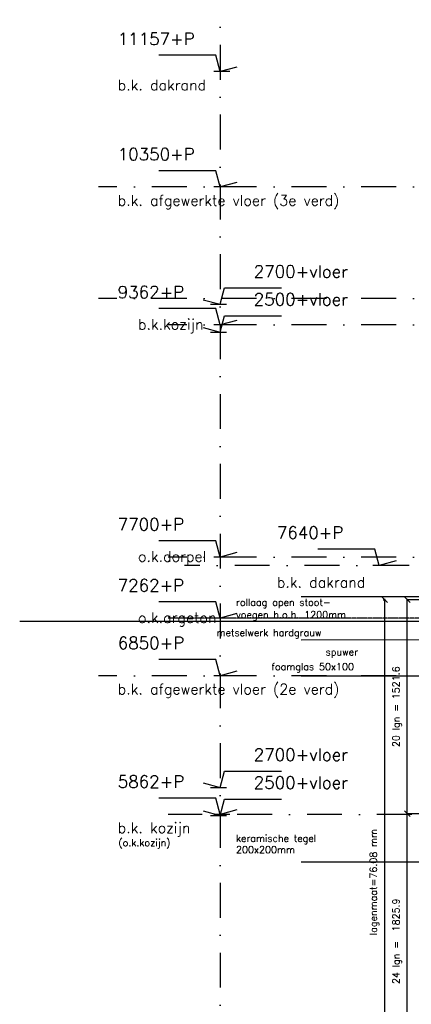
# Model space of a CAD drawing. Extents: x 0 to 297174, y -27731 to 163980.
# Tile 130 of 152: x 173783 to 176588, y 149842 to 156893. Entities that reach past the tile are written whole.
import ezdxf

# ---------------------------------------------------------------- set-up
doc = ezdxf.new("R2010")
doc.units = 0
doc.header["$LTSCALE"] = 5
doc.header["$MEASUREMENT"] = 0
doc.header["$PDMODE"] = 3
doc.header["$PDSIZE"] = 0.1
doc.linetypes.add('DASHDOT', pattern=[1, 0.5, -0.25, 0, -0.25])
doc.linetypes.add('DD1', pattern=[2.66667, 1.66667, -0.5, 0, -0.5])
doc.layers.get('0').update_dxf_attribs({"linetype": 'CONTINUOUS'})
doc.layers.get('DEFPOINTS').update_dxf_attribs({"linetype": 'CONTINUOUS'})
for name, color, linetype in [('A--01A1_ACEER', 1, 'CONTINUOUS'), ('A--M$1A-_F123-', 1, 'CONTINUOUS'), ('A--M01A1_MAATVOERING', 1, 'CONTINUOUS'), ('A--M01B1_HOOGTE_MAATV', 1, 'CONTINUOUS'), ('A--T01A-25_TEKST', 2, 'CONTINUOUS'), ('A--T01B2_HOOGTE_MAATV', 2, 'CONTINUOUS'), ('A--T01B3_HOOGTE_MAATV', 3, 'CONTINUOUS'), ('STRAMIEN', 8, 'DD1')]:
    doc.layers.add(name, color=color, linetype=linetype)
doc.styles.add('HIEMSTRA', font='romans.shx')
doc.styles.add('HOOGTEXT', font='ROMANS.shx', dxfattribs={"height": 2.5})
doc.dimstyles.get("Standard").update_dxf_attribs({"dimscale": 50, "dimtxt": 2.5, "dimasz": 2, "dimexe": 0.3, "dimexo": 0.3, "dimgap": 2, "dimtad": 1, "dimdec": 0, "dimzin": 0, "dimdsep": 46, "dimtxsty": 'HIEMSTRA', "dimblk1": 'OBLIQUE', "dimblk2": 'OBLIQUE', "dimsah": 1, "dimcen": 0.09, "dimdle": 0.3, "dimclrd": 1, "dimclre": 1, "dimclrt": 2, "dimadec": 0, "dimazin": 0, "dimtfac": 1, "dimtdec": 4, "dimtix": 1, "dimtmove": 2, "dimatfit": 3, "dimldrblk": 'OBLIQUE', "dimfxl": 0, "dimtvp": 625, "dimtolj": 1, "dimtzin": 0, "dimarcsym": 0})

# ---------------------------------------------------------------- blocks, each defined once
blk = doc.blocks.new('HOOGTEP')
at = {"layer": 'A--M01A1_MAATVOERING'}
for p, q in [((0, 0), (0.62, 2.33)), ((0.62, 2.33), (8.79, 2.33)), ((-2.41, 0.65), (0, 0))]:
    blk.add_line(p, q, dxfattribs=at)
at = {"layer": 'A--M01B1_HOOGTE_MAATV'}
blk.add_line((-1.38, 0), (0.91, 0), dxfattribs=at)
at = {"layer": 'A--T01B2_HOOGTE_MAATV', "style": 'HOOGTEXT', "flags": 4}
blk.add_attdef('TEKST', (1.84, -0.67), '', height=1.5, dxfattribs=at)
at = {"layer": 'A--T01B3_HOOGTE_MAATV', "style": 'HOOGTEXT', "flags": 4}
blk.add_attdef('HOOGTE', (1.67, 3.82), '', height=1.75, dxfattribs=at)
blk = doc.blocks.new('_OBLIQUE')
at = {"color": 0, "linetype": 'ByBlock'}
blk.add_line((-0.5, -0.5), (0.5, 0.5), dxfattribs=at)
blk = doc.blocks.new('*D716')
at = {"layer": 'A--M$1A-_F123-', "color": 1, "lineweight": -2, "ltscale": 10}
for p, q in [((176806.6, 151207.2), (176553.3, 151207.2)), ((176559.3, 149373.9), (176559.3, 151213.2)), ((176806.6, 149379.9), (176553.3, 149379.9))]:
    blk.add_line(p, q, dxfattribs=at)
at = {"layer": 'DEFPOINTS', "color": 0, "ltscale": 10}
for p in [(176559.3, 151207.2), (176812.6, 151207.2), (176812.6, 149379.9)]:
    blk.add_point(p, dxfattribs=at)
at = {"layer": 'A--M$1A-_F123-', "color": 1, "lineweight": -2, "ltscale": 10, "xscale": 40, "yscale": 40, "zscale": 40}
for p, rotation in [((176559.3, 151207.2), 90), ((176559.3, 149379.9), 270)]:
    blk.add_blockref('_OBLIQUE', p, dxfattribs=dict(at, rotation=rotation))
at = {"layer": 'A--M$1A-_F123-', "color": 2, "ltscale": 10, "insert": (176486, 150293.5), "char_height": 50, "attachment_point": 5, "rotation": 90, "style": 'HIEMSTRA'}
blk.add_mtext('\\A1;24 lgn =  1825.9', dxfattribs=at)
blk = doc.blocks.new('*D717')
at = {"layer": 'A--M$1A-_F123-', "color": 1, "lineweight": -2, "ltscale": 10}
for p, q in [((176806.6, 152739.3), (176553.3, 152739.3)), ((176559.3, 151201.2), (176559.3, 152745.3)), ((176806.6, 151207.2), (176553.3, 151207.2))]:
    blk.add_line(p, q, dxfattribs=at)
at = {"layer": 'DEFPOINTS', "color": 0, "ltscale": 10}
for p in [(176559.3, 152739.3), (176812.6, 152739.3), (176812.6, 151207.2)]:
    blk.add_point(p, dxfattribs=at)
at = {"layer": 'A--M$1A-_F123-', "color": 1, "lineweight": -2, "ltscale": 10, "xscale": 40, "yscale": 40, "zscale": 40}
for p, rotation in [((176559.3, 152739.3), 90), ((176559.3, 151207.2), 270)]:
    blk.add_blockref('_OBLIQUE', p, dxfattribs=dict(at, rotation=rotation))
at = {"layer": 'A--M$1A-_F123-', "color": 2, "ltscale": 10, "insert": (176486, 151973.2), "char_height": 50, "attachment_point": 5, "rotation": 90, "style": 'HIEMSTRA'}
blk.add_mtext('\\A1;20 lgn = 1521.6', dxfattribs=at)
blk = doc.blocks.new('*D727')
at = {"layer": 'A--M$1A-_F123-', "color": 1, "linetype": 'Continuous', "lineweight": -2, "ltscale": 10}
for p, q in [((176387.5, 152739.3), (176403.7, 152739.3)), ((176397.7, 148689.2), (176397.7, 152745.3)), ((176387.5, 148695.2), (176403.7, 148695.2))]:
    blk.add_line(p, q, dxfattribs=at)
at = {"layer": 'DEFPOINTS', "color": 0, "linetype": 'Continuous', "ltscale": 10}
for p in [(176381.5, 152739.3), (176397.7, 152739.3), (176381.5, 148695.2)]:
    blk.add_point(p, dxfattribs=at)
at = {"layer": 'A--M$1A-_F123-', "color": 1, "linetype": 'Continuous', "lineweight": -2, "ltscale": 10, "xscale": 40, "yscale": 40, "zscale": 40}
for p, rotation in [((176397.7, 152739.3), 90), ((176397.7, 148695.2), 270)]:
    blk.add_blockref('_OBLIQUE', p, dxfattribs=dict(at, rotation=rotation))
at = {"layer": 'A--M$1A-_F123-', "color": 3, "linetype": 'Continuous', "ltscale": 10, "insert": (176324.4, 150717.2), "char_height": 50, "attachment_point": 5, "rotation": 90, "style": 'HIEMSTRA'}
blk.add_mtext('\\A1;lagenmaat=76.08 mm', dxfattribs=at)

msp = doc.modelspace()

# ---------------------------------------------------------------- linework, layer by layer
at = {"layer": 'A--01A1_ACEER', "linetype": 'Continuous'}
msp.add_line((173782.9, 152585.2), (180430.5, 152585.2), dxfattribs=at)
at = {"layer": 'A--T01A-25_TEKST'}
for p, q in [((175799.2, 152762.9), (176812.6, 152762.9)), ((175799.2, 152453.2), (177136, 152453.7)), ((175799.2, 152195.2), (177123.2, 152195.2)), ((175799.2, 150861.6), (176818.2, 150861.6))]:
    msp.add_line(p, q, dxfattribs=at)
at = {"layer": 'STRAMIEN', "linetype": 'DASHDOT', "ltscale": 100}
for p, q in [((175218.7, 163214.3), (175218.7, 143071.5)), ((185481.6, 155695.2), (174347.6, 155695.2)), ((185481.6, 154895.2), (174347.3, 154895.2)), ((185481.6, 154707.2), (174847.6, 154707.2)), ((185481.6, 153045.2), (174847.6, 153045.2)), ((176573.5, 152985.2), (174963.3, 152985.2)), ((185481.6, 152195.2), (174347.3, 152195.2)), ((180592.1, 151202.2), (174847.6, 151202.2))]:
    msp.add_line(p, q, dxfattribs=at)
at = {"layer": 'STRAMIEN', "linetype": 'DASHDOT'}
msp.add_line((179315.3, 152607.2), (174847.6, 152607.2), dxfattribs=at)

# ---------------------------------------------------------------- block references
ref = msp.add_blockref('HOOGTEP', (175218.7, 156521.1), dxfattribs=dict(xscale=-50, yscale=50, zscale=50))
ref.add_attrib('TEKST', 'b.k. dakrand', (174485, 156387), dxfattribs={"layer": 'A--T01B2_HOOGTE_MAATV', "height": 75, "style": 'HOOGTEXT', "flags": 4})
ref.add_attrib('HOOGTE', '11157+P', (174485, 156712), dxfattribs={"layer": 'A--T01B3_HOOGTE_MAATV', "height": 87.5, "style": 'HOOGTEXT', "flags": 4})
ref = msp.add_blockref('HOOGTEP', (175218.9, 155695.2), dxfattribs=dict(xscale=-50, yscale=50, zscale=50))
ref.add_attrib('TEKST', 'b.k. afgewerkte vloer (3e verd)', (174485.3, 155561.1), dxfattribs={"layer": 'A--T01B2_HOOGTE_MAATV', "height": 75, "style": 'HOOGTEXT', "flags": 4})
ref.add_attrib('HOOGTE', '10350+P', (174485.3, 155886.1), dxfattribs={"layer": 'A--T01B3_HOOGTE_MAATV', "height": 87.5, "style": 'HOOGTEXT', "flags": 4})
ref = msp.add_blockref('HOOGTEP', (175218.7, 154855.1), dxfattribs=dict(xscale=50, yscale=50, zscale=50))
ref.add_attrib('HOOGTE', '2700+vloer', (175459.5, 155046.1), dxfattribs={"layer": 'A--T01B3_HOOGTE_MAATV', "height": 87.5, "style": 'HOOGTEXT', "flags": 4})
ref = msp.add_blockref('HOOGTEP', (175218.7, 154707.2), dxfattribs=dict(xscale=-50, yscale=50, zscale=50))
ref.add_attrib('TEKST', 'b.k.kozijn', (174630.2, 154673.6), dxfattribs={"layer": 'A--T01B2_HOOGTE_MAATV', "height": 75, "style": 'HOOGTEXT', "flags": 4})
ref.add_attrib('HOOGTE', '9362+P', (174485, 154898.1), dxfattribs={"layer": 'A--T01B3_HOOGTE_MAATV', "height": 87.5, "style": 'HOOGTEXT', "flags": 4})
ref = msp.add_blockref('HOOGTEP', (175218.7, 154655.1), dxfattribs=dict(xscale=50, yscale=50, zscale=50))
ref.add_attrib('HOOGTE', '2500+vloer', (175459.5, 154846.1), dxfattribs={"layer": 'A--T01B3_HOOGTE_MAATV', "height": 87.5, "style": 'HOOGTEXT', "flags": 4})
ref = msp.add_blockref('HOOGTEP', (175218.7, 153045.2), dxfattribs=dict(xscale=-50, yscale=50, zscale=50))
ref.add_attrib('TEKST', 'o.k.dorpel', (174630.2, 153011.6), dxfattribs={"layer": 'A--T01B2_HOOGTE_MAATV', "height": 75, "style": 'HOOGTEXT', "flags": 4})
ref.add_attrib('HOOGTE', '7700+P', (174485, 153236.1), dxfattribs={"layer": 'A--T01B3_HOOGTE_MAATV', "height": 87.5, "style": 'HOOGTEXT', "flags": 4})
ref = msp.add_blockref('HOOGTEP', (176358.8, 152985.2), dxfattribs=dict(xscale=-50, yscale=50, zscale=50))
ref.add_attrib('TEKST', 'b.k. dakrand', (175625.2, 152826.1), dxfattribs={"layer": 'A--T01B2_HOOGTE_MAATV', "height": 75, "style": 'HOOGTEXT', "flags": 4})
ref.add_attrib('HOOGTE', '7640+P', (175625.2, 153176.1), dxfattribs={"layer": 'A--T01B3_HOOGTE_MAATV', "height": 87.5, "style": 'HOOGTEXT', "flags": 4})
ref = msp.add_blockref('HOOGTEP', (175218.7, 152607.2), dxfattribs=dict(xscale=-50, yscale=50, zscale=50))
ref.add_attrib('TEKST', 'o.k.argeton', (174630.2, 152573.6), dxfattribs={"layer": 'A--T01B2_HOOGTE_MAATV', "height": 75, "style": 'HOOGTEXT', "flags": 4})
ref.add_attrib('HOOGTE', '7262+P', (174485, 152798.1), dxfattribs={"layer": 'A--T01B3_HOOGTE_MAATV', "height": 87.5, "style": 'HOOGTEXT', "flags": 4})
ref = msp.add_blockref('HOOGTEP', (175218.7, 152195.2), dxfattribs=dict(xscale=-50, yscale=50, zscale=50))
ref.add_attrib('TEKST', 'b.k. afgewerkte vloer (2e verd)', (174485.3, 152061.1), dxfattribs={"layer": 'A--T01B2_HOOGTE_MAATV', "height": 75, "style": 'HOOGTEXT', "flags": 4})
ref.add_attrib('HOOGTE', '6850+P', (174485.3, 152386.1), dxfattribs={"layer": 'A--T01B3_HOOGTE_MAATV', "height": 87.5, "style": 'HOOGTEXT', "flags": 4})
ref = msp.add_blockref('HOOGTEP', (175218.7, 151395.2), dxfattribs=dict(xscale=50, yscale=50, zscale=50))
ref.add_attrib('HOOGTE', '2700+vloer', (175459.5, 151586.1), dxfattribs={"layer": 'A--T01B3_HOOGTE_MAATV', "height": 87.5, "style": 'HOOGTEXT', "flags": 4})
ref = msp.add_blockref('HOOGTEP', (175218.7, 151202.2), dxfattribs=dict(xscale=-50, yscale=50, zscale=50))
ref.add_attrib('TEKST', 'b.k. kozijn', (174485.3, 151068.1), dxfattribs={"layer": 'A--T01B2_HOOGTE_MAATV', "height": 75, "style": 'HOOGTEXT', "flags": 4})
ref.add_attrib('HOOGTE', '5862+P', (174485.3, 151393.1), dxfattribs={"layer": 'A--T01B3_HOOGTE_MAATV', "height": 87.5, "style": 'HOOGTEXT', "flags": 4})
ref = msp.add_blockref('HOOGTEP', (175218.7, 151195.2), dxfattribs=dict(xscale=50, yscale=50, zscale=50))
ref.add_attrib('HOOGTE', '2500+vloer', (175459.5, 151386.1), dxfattribs={"layer": 'A--T01B3_HOOGTE_MAATV', "height": 87.5, "style": 'HOOGTEXT', "flags": 4})

# ---------------------------------------------------------------- texts
at = {"layer": 'A--T01A-25_TEKST', "style": 'HIEMSTRA'}
for s, p in [('rollaag open stoot-', (175332.4, 152695.8)), ('voegen h.o.h. 1200mm', (175332.4, 152606.5)), ('metselwerk hardgrauw', (175193, 152477.8)), ('spuwer', (175975, 152339.4)), ('foamglas 50x100', (175585.9, 152235.1)), ('(o.k.kozijn)', (174490.2, 150974.4)), ('keramische tegel', (175332.4, 151005.1)), ('200x200mm', (175332.4, 150925))]:
    msp.add_text(s, height=50, dxfattribs=at).set_placement(p)

# ---------------------------------------------------------------- dimensions: what is measured, and where the dimension line sits
at = {"layer": 'A--M$1A-_F123-', "linetype": 'Continuous'}
dim = msp.add_linear_dim(base=(176397.7, 152739.3, 0), p1=(176381.5, 148695.2, 0), p2=(176381.5, 152739.3, 0), angle=90, text='lagenmaat=76.08 mm', dimstyle='Standard', override={"dimscale": 20, "dimclrt": 3}, dxfattribs=at)
dim.commit()
dim.dimension.update_dxf_attribs({"geometry": '*D727', "text_midpoint": (176324.4, 150717.2, 0)})
at = {"layer": 'A--M$1A-_F123-'}
for base, p1, p2, text, picture, middle in [((176559.3, 152739.3), (176812.6, 151207.2), (176812.6, 152739.3), '20 lgn = 1521.6', '*D717', (176486, 151973.2)), ((176559.3, 151207.2), (176812.6, 149379.9), (176812.6, 151207.2), '24 lgn =  1825.9', '*D716', (176486, 150293.5))]:
    dim = msp.add_linear_dim(base=base, p1=p1, p2=p2, angle=270, text=text, dimstyle='Standard', override={"dimscale": 20}, dxfattribs=at)
    dim.commit()
    dim.dimension.update_dxf_attribs({"geometry": picture, "text_midpoint": middle})

doc.saveas('drawing.dxf')
